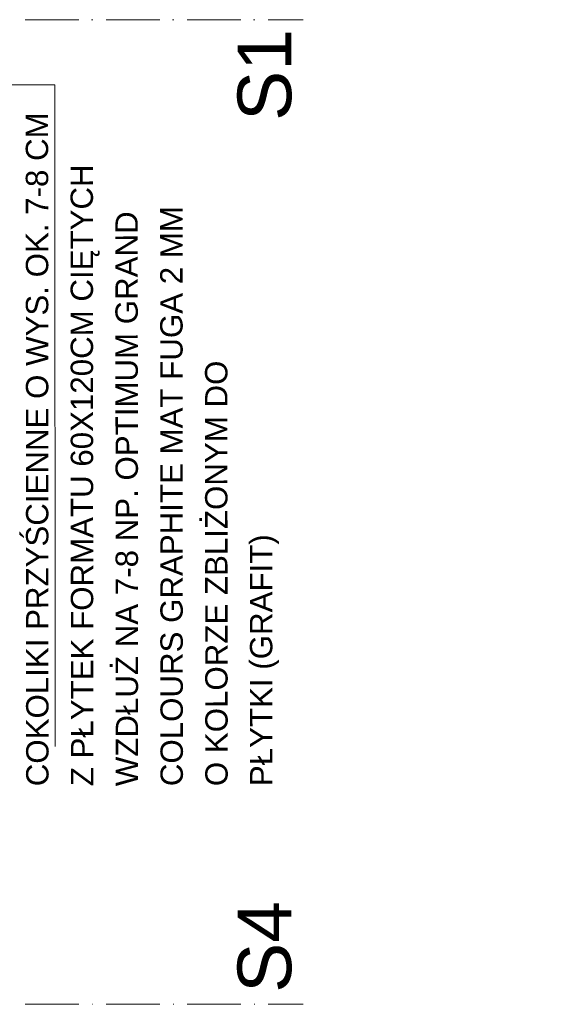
# Model space of a CAD drawing. Header units: millimetres. Extents: x -6792 to 22441, y -13430 to 4653.
# Tile 6 of 256: x -5953 to -5835, y -8160 to -7940. Entities that reach past the tile are written whole.
import ezdxf
from ezdxf import colors
from ezdxf.entities.mleader import LeaderData, LeaderLine
from ezdxf.math import Vec2, Vec3

# ---------------------------------------------------------------- set-up
doc = ezdxf.new("R2010")
doc.units = ezdxf.units.MM
doc.linetypes.add('ACAD_ISO02W100', pattern=[15, 12, -3])
doc.linetypes.add('ACAD_ISO10W100', pattern=[18, 12, -3, 0, -3])
doc.layers.add('_A_OPIS', color=253, linetype='Continuous', lineweight=9)
doc.styles.get("Standard").update_dxf_attribs({"font": 'arial.ttf'})

# ---------------------------------------------------------------- blocks, each defined once
blk = doc.blocks.new('_Dot')
at = {"color": 0, "linetype": 'ByBlock', "lineweight": -2}
blk.add_line((-0.5, 0), (-1, 0), dxfattribs=at)
at = {"color": 0, "linetype": 'ByBlock', "const_width": 0.5}
blk.add_lwpolyline([(-0.25, 0, 1), (0.25, 0, 1)], format="xyb", close=True, dxfattribs=at)

msp = doc.modelspace()

# ---------------------------------------------------------------- linework, layer by layer
at = {"layer": '_A_OPIS', "linetype": 'ACAD_ISO10W100'}
for points in [[(-6313.331, -7940.47), (-5889.195, -7940.47)], [(-6313.331, -8160.47), (-5889.195, -8160.47)]]:
    msp.add_lwpolyline(points, dxfattribs=at)

# ---------------------------------------------------------------- texts
at = {"layer": '_A_OPIS', "linetype": 'ACAD_ISO02W100', "char_height": 12, "attachment_point": 3, "rotation": 90}
for s, insert in [('S1', (-5903.866, -7942.581)), ('S4', (-5903.866, -8137.396))]:
    msp.add_mtext_dynamic_manual_height_columns(s, width=46.3498, gutter_width=40, heights=[0], dxfattribs=dict(at, insert=insert))

# ---------------------------------------------------------------- leaders
at = {"layer": '_A_OPIS', "linetype": 'ByBlock'}
ml = msp.add_multileader_mtext('Standard', dxfattribs=at)
ml.set_content('COKOLIKI PRZYŚCIENNE O WYS. OK. 7-8 CM\\PZ PŁYTEK FORMATU 60X120CM CIĘTYCH\\PWZDŁUŻ NA 7-8 NP. OPTIMUM GRAND\\PCOLOURS GRAPHITE MAT FUGA 2 MM\\PO KOLORZE ZBLIŻONYM DO\\PPŁYTKI (GRAFIT)', color=256)
ml.set_leader_properties(color=256, linetype='ByLayer', lineweight=-1)
ml.set_arrow_properties(name='DOT')
ml.build(insert=Vec2(0, 0))
ml.multileader.update_dxf_attribs({"text_left_attachment_type": 6, "text_right_attachment_type": 5, "dogleg_length": 3, "arrow_head_size": 6})
ctx = ml.context
ctx.base_point, ctx.char_height, ctx.arrow_head_size, ctx.plane_origin, ctx.plane_x_axis, ctx.plane_y_axis = Vec3(-5944.705, -7960.028), 5, 6, Vec3(-6431.327, -8119.032), Vec3(0.0006295, -0.9999998), Vec3(0.9999998, 0.0006295)
ctx.left_attachment, ctx.right_attachment = 6, 5
notes = []
notes.append((ctx, [(1, (1, 1, 0), (-5944.708, -7955.014), (0.0006295, -0.9999998), 5.014, [(0, [(-5981.603, -7955.014)], 0, [])])]))
ctx.mtext.insert, ctx.mtext.text_direction, ctx.mtext.rotation, ctx.mtext.line_spacing_factor, ctx.mtext.flow_direction = Vec3(-5951.079, -8111.749), Vec3(-0.0006295, 0.9999998), 1.5714258, 1.2, 5
for ctx, leaders in notes:
    for number, flags, end, landing, length, lines in leaders:
        leader = LeaderData()
        leader.index, (leader.has_last_leader_line, leader.has_dogleg_vector, leader.attachment_direction) = number, flags
        leader.last_leader_point, leader.dogleg_vector, leader.dogleg_length = Vec3(end), Vec3(landing), length
        for number, points, colour, breaks in lines:
            line = LeaderLine()
            line.index, line.vertices, line.color, line.breaks = number, Vec3.list(points), colors.encode_raw_color(colour), breaks
            leader.lines.append(line)
        ctx.leaders.append(leader)

doc.saveas('drawing.dxf')
